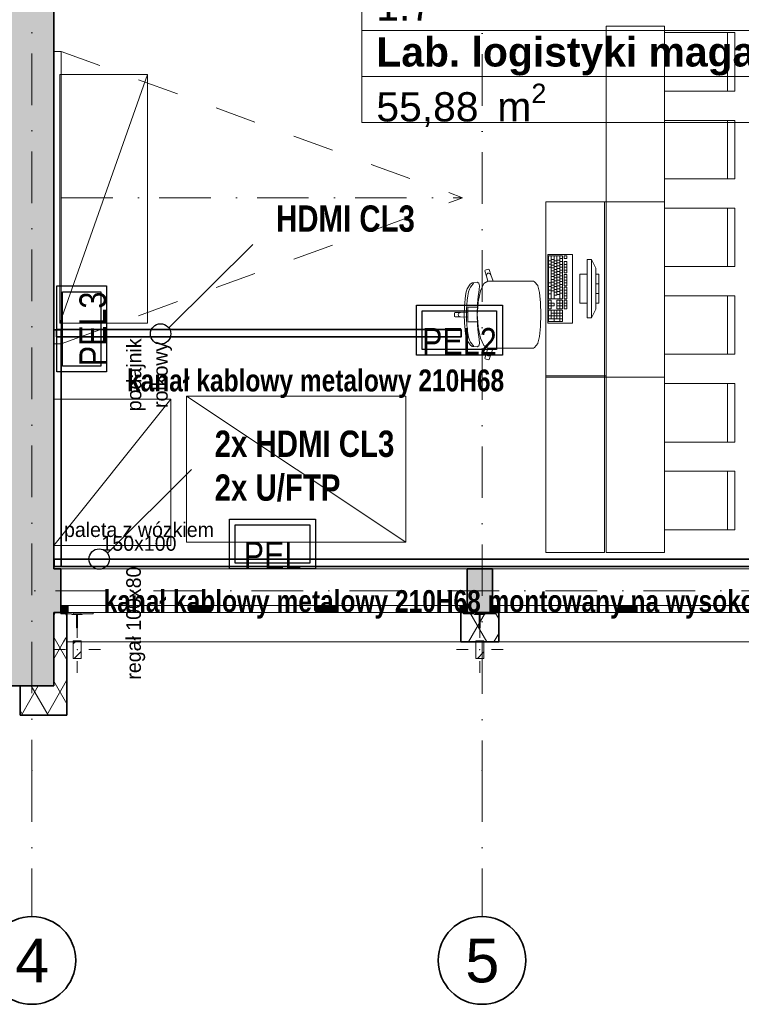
# Model space of a CAD drawing. Header units: millimetres. Extents: x 82175 to 237000, y 24756 to 471700.
# Tile 117 of 256: x 110207 to 115144, y 303600 to 310335. Entities that reach past the tile are written whole.
import ezdxf
from ezdxf.lldxf.tags import DXFTag

# ---------------------------------------------------------------- set-up
doc = ezdxf.new("R2010")
doc.units = ezdxf.units.MM
doc.linetypes.add('Kropki i Kreski', pattern=[6.702778, 3.527778, -1.763889, 0, -1.411111])
doc.linetypes.add('Przerywana', pattern=[5.644444, 2.822222, -2.822222])
for name, color, linetype, lineweight in [('!! kanał podpoaraperowy z gniazdami', 6, 'Continuous', 35), ('#_EL - opis', 7, 'Continuous', 20), ('\xa0♦EL - Gniazda', 1, 'Continuous', 35), ('\xa0♦IT - HDMI', 1, 'Continuous', 35), ('\xa0♦IT - opis', 3, 'SOLID', 30)]:
    doc.layers.add(name, color=color, linetype=linetype, lineweight=lineweight)
for name, color, linetype in [('#EL - Teletechnika', 3, 'Continuous'), ('- A - ocieplenie', 8, 'Continuous'), ('- strefy pomieszczeń', 8, 'Continuous'), ('2D - Ogólne', 8, 'Continuous'), ('Konstrukcja - Przegroda Strukt.', 8, 'Continuous'), ('Konstrukcja - Siatka mod', 8, 'Continuous'), ('Konstrukcja - Stropy', 8, 'Continuous'), ('Konstrukcja - Słupy', 8, 'Continuous'), ('Konstrukcja - Ściany nośne wew..P', 8, 'Continuous'), ('Konstrukcja - Ściany zewnętrzne', 8, 'Continuous'), ('Okna Archicada', 8, 'Continuous'), ('Opisy - Tekst', 8, 'Continuous'), ('Wnętrze - Umeblowanie', 8, 'Continuous')]:
    doc.layers.add(name, color=color, linetype=linetype)
doc.styles.add('OP_100', font='ARIALN.TTF', dxfattribs={"width": 0.8, "height": 20})
doc.styles.get("Standard").update_dxf_attribs({"font": 'arial.ttf'})
doc.styles.add('STYL_AUTOMATYCZNY_1', font='arial.ttf')
doc.styles.add('STYL_AUTOMATYCZNY_2', font='arial.ttf')
doc.styles.add('STYL_AUTOMATYCZNY_6', font='txt')
tags = doc.linetypes.add('SOLID', pattern=[10, 10, 0]).pattern_tags.tags
tags[6:7] = [DXFTag(74, 4), DXFTag(75, 0), DXFTag(340, '0'), DXFTag(46, 0.0), DXFTag(50, 0.0), DXFTag(44, 0.0), DXFTag(45, 0.0)]
tags[4:5] = [DXFTag(74, 4), DXFTag(75, 0), DXFTag(340, '0'), DXFTag(46, 0.0), DXFTag(50, 0.0), DXFTag(44, 0.0), DXFTag(45, 0.0)]
pattern_1 = [(60, (-135208.59, 595386.62), (-129.90381, 75), []), (120, (-135208.59, 595386.62), (129.90381, 75), [])]
pattern_2 = [(45, (-135208.59, 595386.62), (-159.09903, 159.09903), []), (45, (-135261.62, 595439.65), (-159.09903, 159.09903), [])]

# ---------------------------------------------------------------- blocks, each defined once
blk = doc.blocks.new('PEl 2')
at = {"layer": '#EL - Teletechnika', "color": 1, "lineweight": 30}
blk.add_lwpolyline([(53978.4, 11970.9), (53390.4, 11970.9), (53390.4, 12311.9), (53978.4, 12311.9)], close=True, dxfattribs=at)
at = {"layer": '#EL - Teletechnika', "color": 7, "lineweight": 30}
blk.add_lwpolyline([(53939, 12010.2), (53429.7, 12010.2), (53429.7, 12272.5), (53939, 12272.5)], close=True, dxfattribs=at)
at = {"layer": '#EL - Teletechnika', "color": 1, "insert": (53684.4, 12064.5), "char_height": 20.791, "attachment_point": 5, "line_spacing_factor": 0.4}
blk.add_mtext('\\fArial Narrow|b0|i0;{\\H8.7679950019x;\\A1;PEL}\\A1;\\fTahoma|b1|i0|c238;\\P', dxfattribs=at)
blk = doc.blocks.new('dws')
at = {"layer": '#EL - Teletechnika', "color": 1, "lineweight": 30}
blk.add_lwpolyline([(294, 0), (-294, 0), (-294, 341), (294, 341)], close=True, dxfattribs=at)
at = {"layer": '#EL - Teletechnika', "color": 7, "lineweight": 30}
blk.add_lwpolyline([(254.6, 39.3), (-254.6, 39.3), (-254.6, 301.7), (254.6, 301.7)], close=True, dxfattribs=at)
at = {"layer": '#EL - Teletechnika', "color": 1, "insert": (0, 93.7), "char_height": 20.791, "attachment_point": 5, "line_spacing_factor": 0.4}
blk.add_mtext('\\fArial Narrow|b0|i0;{\\H8.7679950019x;\\A1;PEL2}\\A1;\\fTahoma|b1|i0|c238;\\P', dxfattribs=at)
blk = doc.blocks.new('pel3')
at = {"layer": '#EL - Teletechnika', "color": 1, "lineweight": 30}
blk.add_lwpolyline([(294, 0), (-294, 0), (-294, 341), (294, 341)], close=True, dxfattribs=at)
at = {"layer": '#EL - Teletechnika', "color": 7, "lineweight": 30}
blk.add_lwpolyline([(254.6, 39.3), (-254.6, 39.3), (-254.6, 301.7), (254.6, 301.7)], close=True, dxfattribs=at)
at = {"layer": '#EL - Teletechnika', "color": 1, "insert": (0, 93.7), "char_height": 20.791, "attachment_point": 5, "line_spacing_factor": 0.4}
blk.add_mtext('\\fArial Narrow|b0|i0;{\\H8.7679950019x;\\A1;PEL3}\\A1;\\fTahoma|b1|i0|c238;\\P', dxfattribs=at)

msp = doc.modelspace()

# ---------------------------------------------------------------- hatches: boundary and pattern name
at = {"layer": '- A - ocieplenie', "linetype": 'Continuous', "lineweight": 13}
h = msp.add_hatch(dxfattribs=at)
h.set_pattern_fill('Izolacja_miękka_0003', color=8, style=0, pattern_type=2)
h.set_pattern_definition(pattern_1)
h.paths.add_polyline_path([(110530, 306078.9), (110440, 306278.9), (110440, 306078.9)])
h = msp.add_hatch(dxfattribs=at)
h.set_pattern_fill('Izolacja_miękka_0003', color=8, style=0, pattern_type=2)
h.set_pattern_definition(pattern_1)
h.paths.add_polyline_path([(110530, 306278.9), (110440, 306278.9), (110530, 306078.9)])
h = msp.add_hatch(dxfattribs=at)
h.set_pattern_fill('Izolacja_miękka_0003', color=8, style=0, pattern_type=2)
h.set_pattern_definition(pattern_1)
h.paths.add_polyline_path([(113485, 306278.9), (113225, 306278.9), (113225, 306078.9), (113485, 306078.9)])
h = msp.add_hatch(dxfattribs=at)
h.set_pattern_fill('Izolacja_miękka_0003', color=8, style=0, pattern_type=2)
h.set_pattern_definition(pattern_1)
h.paths.add_polyline_path([(110530, 305778.8), (110530, 306078.9), (110440, 306078.9), (110440, 305778.8)])
h = msp.add_hatch(dxfattribs=at)
h.set_pattern_fill('Izolacja_miękka_0003', color=8, style=0, pattern_type=2)
h.set_pattern_definition(pattern_1)
h.paths.add_polyline_path([(110440, 305778.8), (110209.9, 305778.8), (110209.9, 305578.8), (110440, 305578.8)])
h = msp.add_hatch(dxfattribs=at)
h.set_pattern_fill('Izolacja_miękka_0003', color=8, style=0, pattern_type=2)
h.set_pattern_definition(pattern_1)
h.paths.add_polyline_path([(110530, 305778.8), (110440, 305778.8), (110530, 305578.8)])
h = msp.add_hatch(dxfattribs=at)
h.set_pattern_fill('Izolacja_miękka_0003', color=8, style=0, pattern_type=2)
h.set_pattern_definition(pattern_1)
h.paths.add_polyline_path([(110440, 305778.8), (110440, 305578.8), (110530, 305578.8)])
at = {"layer": 'Konstrukcja - Słupy', "linetype": 'Continuous', "lineweight": 0}
h = msp.add_hatch(dxfattribs=at)
h.set_pattern_fill('Stal__1__0003', color=8, style=0, pattern_type=2)
h.set_pattern_definition(pattern_2)
h.paths.add_polyline_path([(110572.7, 305966.4), (110627.7, 305966.4), (110627.7, 306086.4), (110572.7, 306086.4)])
h = msp.add_hatch(dxfattribs=at)
h.set_pattern_fill('Stal__1__0003', color=8, style=0, pattern_type=2)
h.set_pattern_definition(pattern_2)
h.paths.add_polyline_path([(113327.3, 305966.4), (113382.3, 305966.4), (113382.3, 306086.4), (113327.3, 306086.4)])
at = {"layer": 'Konstrukcja - Ściany nośne wew..P', "linetype": 'Continuous', "lineweight": 13}
msp.add_hatch(color=8, dxfattribs=at).paths.add_polyline_path([(110440, 311328.9), (110140, 311328.9), (110140, 305778.8), (110440, 305778.8)])
at = {"layer": 'Konstrukcja - Ściany zewnętrzne', "linetype": 'Continuous', "lineweight": 13}
for points in [[(110487.5, 306578.9), (110440, 306578.9), (110440, 306278.9), (110487.5, 306278.9)], [(113442.5, 306578.9), (113267.5, 306578.9), (113267.5, 306278.9), (113442.5, 306278.9)]]:
    msp.add_hatch(color=8, dxfattribs=at).paths.add_polyline_path(points)
at = {"layer": 'Okna Archicada', "linetype": 'Continuous', "lineweight": 13}
for points in [[(110487.5, 306328.9), (110487.5, 306278.9), (110537.5, 306278.9), (110537.5, 306328.9)], [(111432.5, 306278.9), (111432.5, 306328.9), (111382.5, 306328.9), (111382.5, 306278.9)], [(111432.5, 306328.9), (111432.5, 306278.9), (111507.5, 306278.9), (111507.5, 306328.9)], [(112322.5, 306278.9), (112322.5, 306328.9), (112247.5, 306328.9), (112247.5, 306278.9)], [(112322.5, 306328.9), (112322.5, 306278.9), (112372.5, 306278.9), (112372.5, 306328.9)], [(113267.5, 306278.9), (113267.5, 306328.9), (113217.5, 306328.9), (113217.5, 306278.9)], [(113442.5, 306278.9), (113492.5, 306278.9), (113492.5, 306328.9), (113442.5, 306328.9)], [(114357.5, 306328.9), (114307.5, 306328.9), (114307.5, 306278.9), (114357.5, 306278.9)], [(114357.5, 306278.9), (114432.5, 306278.9), (114432.5, 306328.9), (114357.5, 306328.9)]]:
    msp.add_hatch(color=8, dxfattribs=at).paths.add_polyline_path(points)

# ---------------------------------------------------------------- linework, layer by layer
at = {"layer": '!! kanał podpoaraperowy z gniazdami'}
for points in [[(110440, 308213.5), (110440, 306595.5), (110490, 306595.5), (110490, 308213.5)], [(113228.4, 308215.5), (110458, 308215.5), (110458, 308165.5), (113228.4, 308165.5)], [(118892.9, 306645.5), (110442.5, 306645.5), (110442.5, 306595.5), (118892.9, 306595.5)]]:
    msp.add_lwpolyline(points, close=True, dxfattribs=at)
at = {"layer": '- A - ocieplenie', "color": 8, "linetype": 'Continuous', "lineweight": 35, "ltscale": 100}
for p, q in [((110530, 306128.9), (110530, 306278.9)), ((113225, 306128.9), (113225, 306278.9)), ((113485, 306128.9), (113485, 306278.9)), ((110530, 306078.9), (110530, 306128.9)), ((113225, 306078.9), (113225, 306128.9)), ((113485, 306078.9), (113485, 306128.9))]:
    msp.add_line(p, q, dxfattribs=at)
at = {"layer": '- A - ocieplenie', "color": 8, "linetype": 'Continuous', "lineweight": 35, "ltscale": 100, "flags": 128}
for points in [[(110440, 306278.9), (110440, 306078.9)], [(110530, 306278.9), (110440, 306278.9)], [(113485, 306278.9), (113225, 306278.9)], [(110440, 306078.9), (110440, 305778.8)], [(110530, 305778.8), (110530, 306078.9)], [(113225, 306078.9), (113485, 306078.9)], [(110440, 305778.8), (110209.9, 305778.8)], [(110209.9, 305778.8), (110209.9, 305578.8)], [(110530, 305578.8), (110530, 305778.8)], [(110209.9, 305578.8), (110530, 305578.8)]]:
    msp.add_lwpolyline(points, dxfattribs=at)
at = {"layer": '- strefy pomieszczeń', "color": 8, "linetype": 'Continuous', "lineweight": 13, "ltscale": 100}
for p, q in [((112546.9, 310260), (112546.9, 310574.3)), ((116359.2, 310260), (112546.9, 310260)), ((112546.9, 310260), (116359.2, 310260)), ((112546.9, 309945.8), (112546.9, 310260)), ((116359.2, 309945.8), (112546.9, 309945.8)), ((112546.9, 309945.8), (116359.2, 309945.8)), ((112546.9, 309631.5), (112546.9, 309945.8)), ((116359.2, 309631.5), (112546.9, 309631.5))]:
    msp.add_line(p, q, dxfattribs=at)
at = {"layer": '2D - Ogólne', "color": 8, "linetype": 'Continuous', "lineweight": 13, "ltscale": 100}
for p, q in [((114219.5, 309089.8), (114619.5, 309089.8)), ((113807, 307889.8), (114619.5, 307889.8))]:
    msp.add_line(p, q, dxfattribs=at)
at = {"layer": 'Konstrukcja - Przegroda Strukt.', "color": 8, "linetype": 'Continuous', "lineweight": 13, "ltscale": 100, "flags": 128}
for points in [[(110577.7, 306265.7), (110580.7, 306265.7), (110595.5, 306265.7), (110595.5, 306175.2), (110603.2, 306175.2), (110603.2, 306265.7), (110617.7, 306265.7), (110620.7, 306265.7), (110631.9, 306265.7), (110639.3, 306270.9), (110648.2, 306270.9), (110649.2, 306269.9), (110650.2, 306270.9), (110651.2, 306269.9), (110652.2, 306270.9), (110653.2, 306269.9), (110654.2, 306270.9), (110655.2, 306269.9), (110656.2, 306270.9), (110657.2, 306269.9), (110658.2, 306270.9), (110659.2, 306269.9), (110660.2, 306270.9), (110661.2, 306269.9), (110662.2, 306270.9), (110663.2, 306269.9), (110664.2, 306270.9), (110665.2, 306269.9), (110666.2, 306270.9), (110667.2, 306269.9), (110668.2, 306270.9), (110669.2, 306269.9), (110670.2, 306270.9), (110671.2, 306269.9), (110672.2, 306270.9), (110673.2, 306269.9), (110674.2, 306270.9), (110675.2, 306269.9), (110676.2, 306270.9), (110677.2, 306269.9), (110678.2, 306270.9), (110679.2, 306269.9), (110680.2, 306270.9), (110681.2, 306269.9), (110682.2, 306270.9), (110683.2, 306269.9), (110684.2, 306270.9), (110685.2, 306269.9), (110686.2, 306270.9), (110687.2, 306269.9), (110688.2, 306270.9), (110689.2, 306269.9), (110690.2, 306270.9), (110691.2, 306269.9), (110692.2, 306270.9), (110693.2, 306269.9), (110694.2, 306270.9), (110695.2, 306269.9), (110696.2, 306270.9), (110697.2, 306269.9), (110698.2, 306270.9), (110699.2, 306269.9), (110700.2, 306270.9), (110701.2, 306269.9), (110702.2, 306270.9), (110703.2, 306269.9), (110704.2, 306270.9), (110705.2, 306269.9), (110706.2, 306270.9), (110707.2, 306269.9), (110708.2, 306270.9), (110709.2, 306270.9), (110709.2, 306278.9), (110626.9, 306278.9), (110626.9, 306270.7), (110571.5, 306270.7), (110571.5, 306278.9), (110489.2, 306278.9), (110489.2, 306270.9), (110490.2, 306270.9), (110491.2, 306269.9), (110492.2, 306270.9), (110493.2, 306269.9), (110494.2, 306270.9), (110495.2, 306269.9), (110496.2, 306270.9), (110497.2, 306269.9), (110498.2, 306270.9), (110499.2, 306269.9), (110500.2, 306270.9), (110501.2, 306269.9), (110502.2, 306270.9), (110503.2, 306269.9), (110504.2, 306270.9), (110505.2, 306269.9), (110506.2, 306270.9), (110507.2, 306269.9), (110508.2, 306270.9), (110509.2, 306269.9), (110510.2, 306270.9), (110511.2, 306269.9), (110512.2, 306270.9), (110513.2, 306269.9), (110514.2, 306270.9), (110515.2, 306269.9), (110516.2, 306270.9), (110517.2, 306269.9), (110518.2, 306270.9), (110519.2, 306269.9), (110520.2, 306270.9), (110521.2, 306269.9), (110522.2, 306270.9), (110523.2, 306269.9), (110524.2, 306270.9), (110525.2, 306269.9), (110526.2, 306270.9), (110527.2, 306269.9), (110528.2, 306270.9), (110529.2, 306269.9), (110530.2, 306270.9), (110531.2, 306269.9), (110532.2, 306270.9), (110533.2, 306269.9), (110534.2, 306270.9), (110535.2, 306269.9), (110536.2, 306270.9), (110537.2, 306269.9), (110538.2, 306270.9), (110539.2, 306269.9), (110540.2, 306270.9), (110541.2, 306269.9), (110542.2, 306270.9), (110543.2, 306269.9), (110544.2, 306270.9), (110545.2, 306269.9), (110546.2, 306270.9), (110547.2, 306269.9), (110548.2, 306270.9), (110549.2, 306269.9), (110550.2, 306270.9), (110559.1, 306270.9), (110566.5, 306265.7)], [(113332.3, 306265.7), (113335.3, 306265.7), (113350.1, 306265.7), (113350.1, 306175.2), (113357.7, 306175.2), (113357.7, 306265.7), (113372.3, 306265.7), (113375.3, 306265.7), (113386.5, 306265.7), (113393.9, 306270.9), (113402.8, 306270.9), (113403.8, 306269.9), (113404.8, 306270.9), (113405.8, 306269.9), (113406.8, 306270.9), (113407.8, 306269.9), (113408.8, 306270.9), (113409.8, 306269.9), (113410.8, 306270.9), (113411.8, 306269.9), (113412.8, 306270.9), (113413.8, 306269.9), (113414.8, 306270.9), (113415.8, 306269.9), (113416.8, 306270.9), (113417.8, 306269.9), (113418.8, 306270.9), (113419.8, 306269.9), (113420.8, 306270.9), (113421.8, 306269.9), (113422.8, 306270.9), (113423.8, 306269.9), (113424.8, 306270.9), (113425.8, 306269.9), (113426.8, 306270.9), (113427.8, 306269.9), (113428.8, 306270.9), (113429.8, 306269.9), (113430.8, 306270.9), (113431.8, 306269.9), (113432.8, 306270.9), (113433.8, 306269.9), (113434.8, 306270.9), (113435.8, 306269.9), (113436.8, 306270.9), (113437.8, 306269.9), (113438.8, 306270.9), (113439.8, 306269.9), (113440.8, 306270.9), (113441.8, 306269.9), (113442.8, 306270.9), (113443.8, 306269.9), (113444.8, 306270.9), (113445.8, 306269.9), (113446.8, 306270.9), (113447.8, 306269.9), (113448.8, 306270.9), (113449.8, 306269.9), (113450.8, 306270.9), (113451.8, 306269.9), (113452.8, 306270.9), (113453.8, 306269.9), (113454.8, 306270.9), (113455.8, 306269.9), (113456.8, 306270.9), (113457.8, 306269.9), (113458.8, 306270.9), (113459.8, 306269.9), (113460.8, 306270.9), (113461.8, 306269.9), (113462.8, 306270.9), (113463.8, 306270.9), (113463.8, 306278.9), (113381.5, 306278.9), (113381.5, 306270.7), (113326.1, 306270.7), (113326.1, 306278.9), (113243.8, 306278.9), (113243.8, 306270.9), (113244.8, 306270.9), (113245.8, 306269.9), (113246.8, 306270.9), (113247.8, 306269.9), (113248.8, 306270.9), (113249.8, 306269.9), (113250.8, 306270.9), (113251.8, 306269.9), (113252.8, 306270.9), (113253.8, 306269.9), (113254.8, 306270.9), (113255.8, 306269.9), (113256.8, 306270.9), (113257.8, 306269.9), (113258.8, 306270.9), (113259.8, 306269.9), (113260.8, 306270.9), (113261.8, 306269.9), (113262.8, 306270.9), (113263.8, 306269.9), (113264.8, 306270.9), (113265.8, 306269.9), (113266.8, 306270.9), (113267.8, 306269.9), (113268.8, 306270.9), (113269.8, 306269.9), (113270.8, 306270.9), (113271.8, 306269.9), (113272.8, 306270.9), (113273.8, 306269.9), (113274.8, 306270.9), (113275.8, 306269.9), (113276.8, 306270.9), (113277.8, 306269.9), (113278.8, 306270.9), (113279.8, 306269.9), (113280.8, 306270.9), (113281.8, 306269.9), (113282.8, 306270.9), (113283.8, 306269.9), (113284.8, 306270.9), (113285.8, 306269.9), (113286.8, 306270.9), (113287.8, 306269.9), (113288.8, 306270.9), (113289.8, 306269.9), (113290.8, 306270.9), (113291.8, 306269.9), (113292.8, 306270.9), (113293.8, 306269.9), (113294.8, 306270.9), (113295.8, 306269.9), (113296.8, 306270.9), (113297.8, 306269.9), (113298.8, 306270.9), (113299.8, 306269.9), (113300.8, 306270.9), (113301.8, 306269.9), (113302.8, 306270.9), (113303.8, 306269.9), (113304.8, 306270.9), (113313.6, 306270.9), (113321.1, 306265.7)]]:
    msp.add_lwpolyline(points, close=True, dxfattribs=at)
at = {"layer": 'Konstrukcja - Siatka mod', "color": 8, "linetype": 'Kropki i Kreski', "lineweight": 13, "ltscale": 100}
for p, q in [((110290, 322169.5), (110290, 305200)), ((113370, 322164.8), (113370, 305200)), ((93022.5, 306428.9), (122467, 306428.9)), ((110290, 305200), (110290, 304200)), ((113370, 305200), (113370, 304200))]:
    msp.add_line(p, q, dxfattribs=at)
at = {"layer": 'Konstrukcja - Siatka mod', "color": 8, "linetype": 'Continuous', "lineweight": 35, "ltscale": 100}
for centre in [(110290, 303900), (113370, 303900)]:
    msp.add_circle(centre, 300, dxfattribs=at)
at = {"layer": 'Konstrukcja - Siatka mod', "color": 8, "linetype": 'Kropki i Kreski', "lineweight": 13, "ltscale": 100}
for p in [(110290, 305200), (110290, 305200), (113370, 305200), (113370, 305200)]:
    msp.add_point(p, dxfattribs=at)
at = {"layer": 'Konstrukcja - Stropy', "color": 8, "linetype": 'Continuous', "lineweight": 13, "ltscale": 100, "flags": 128}
msp.add_lwpolyline([(122510, 319058.9), (95470, 319058.9), (95470, 306578.9), (107140, 306578.9), (107140, 311628.9), (110440, 311628.9), (110440, 306578.9), (122510, 306578.9)], close=True, dxfattribs=at)
at = {"layer": 'Konstrukcja - Słupy', "color": 8, "linetype": 'Continuous', "lineweight": 13, "ltscale": 100}
for p, q in [((110600.2, 306106.4), (110600.2, 306186.4)), ((113354.8, 306106.4), (113354.8, 306186.4)), ((110520.2, 306026.4), (110440.2, 306026.4)), ((110680.2, 306026.4), (110760.2, 306026.4)), ((113274.8, 306026.4), (113194.8, 306026.4)), ((113434.8, 306026.4), (113514.8, 306026.4)), ((110600.2, 305946.4), (110600.2, 305866.4)), ((113354.8, 305946.4), (113354.8, 305866.4))]:
    msp.add_line(p, q, dxfattribs=at)
at = {"layer": 'Konstrukcja - Słupy', "color": 8, "linetype": 'Continuous', "lineweight": 13, "ltscale": 100, "flags": 128}
for points in [[(110572.7, 305966.4), (110627.7, 305966.4), (110627.7, 306086.4), (110572.7, 306086.4)], [(113327.3, 305966.4), (113382.3, 305966.4), (113382.3, 306086.4), (113327.3, 306086.4)]]:
    msp.add_lwpolyline(points, close=True, dxfattribs=at)
at = {"layer": 'Konstrukcja - Słupy', "color": 8, "linetype": 'Continuous', "lineweight": 13, "ltscale": 100}
for p in [(110600.2, 306026.4), (113354.8, 306026.4)]:
    msp.add_point(p, dxfattribs=at)
at = {"layer": 'Konstrukcja - Ściany nośne wew..P', "color": 8, "linetype": 'Continuous', "lineweight": 35, "ltscale": 100, "flags": 128}
for points in [[(110440, 306578.9), (110440, 311328.9)], [(110440, 305778.8), (110440, 306278.9)], [(110140, 305778.8), (110440, 305778.8)]]:
    msp.add_lwpolyline(points, dxfattribs=at)
at = {"layer": 'Konstrukcja - Ściany zewnętrzne', "color": 8, "linetype": 'Continuous', "lineweight": 35, "ltscale": 100}
for p, q in [((110487.5, 306328.9), (110487.5, 306578.9)), ((113267.5, 306328.9), (113267.5, 306578.9)), ((113442.5, 306328.9), (113442.5, 306578.9)), ((110487.5, 306278.9), (110487.5, 306328.9)), ((113267.5, 306278.9), (113267.5, 306328.9)), ((113442.5, 306278.9), (113442.5, 306328.9))]:
    msp.add_line(p, q, dxfattribs=at)
at = {"layer": 'Konstrukcja - Ściany zewnętrzne', "color": 8, "linetype": 'Continuous', "lineweight": 35, "ltscale": 100, "flags": 128}
for points in [[(110487.5, 306578.9), (110440, 306578.9)], [(113442.5, 306578.9), (113267.5, 306578.9)], [(110440, 306278.9), (110487.5, 306278.9)], [(113267.5, 306278.9), (113442.5, 306278.9)]]:
    msp.add_lwpolyline(points, dxfattribs=at)
at = {"layer": 'Okna Archicada', "color": 8, "linetype": 'Continuous', "lineweight": 13, "ltscale": 100}
for p, q in [((110487.5, 306578.9), (113267.5, 306578.9)), ((116222.5, 306578.9), (113442.5, 306578.9)), ((110487.5, 306328.9), (110537.5, 306328.9)), ((110537.5, 306328.9), (110537.5, 306278.9)), ((110537.5, 306328.9), (111382.5, 306328.9)), ((111382.5, 306278.9), (111382.5, 306328.9)), ((111382.5, 306328.9), (111432.5, 306328.9)), ((111432.5, 306328.9), (111507.5, 306328.9)), ((111507.5, 306328.9), (111507.5, 306278.9)), ((111507.5, 306328.9), (112247.5, 306328.9)), ((112247.5, 306278.9), (112247.5, 306328.9)), ((112247.5, 306328.9), (112322.5, 306328.9)), ((112322.5, 306328.9), (112372.5, 306328.9)), ((112372.5, 306328.9), (112372.5, 306278.9)), ((112372.5, 306328.9), (113217.5, 306328.9)), ((113217.5, 306278.9), (113217.5, 306328.9)), ((113217.5, 306328.9), (113267.5, 306328.9)), ((113492.5, 306328.9), (113442.5, 306328.9)), ((113492.5, 306278.9), (113492.5, 306328.9)), ((114307.5, 306328.9), (113492.5, 306328.9)), ((114357.5, 306328.9), (114307.5, 306328.9)), ((114307.5, 306328.9), (114307.5, 306278.9)), ((114432.5, 306328.9), (114357.5, 306328.9)), ((114432.5, 306278.9), (114432.5, 306328.9)), ((115232.5, 306328.9), (114432.5, 306328.9)), ((110487.5, 306278.9), (113267.5, 306278.9)), ((110537.5, 306278.9), (110487.5, 306278.9)), ((110530, 306278.9), (113225, 306278.9)), ((111382.5, 306278.9), (110537.5, 306278.9)), ((111432.5, 306278.9), (111382.5, 306278.9)), ((111507.5, 306278.9), (111432.5, 306278.9)), ((112247.5, 306278.9), (111507.5, 306278.9)), ((112322.5, 306278.9), (112247.5, 306278.9)), ((112372.5, 306278.9), (112322.5, 306278.9)), ((113217.5, 306278.9), (112372.5, 306278.9)), ((113267.5, 306278.9), (113217.5, 306278.9)), ((116222.5, 306278.9), (113442.5, 306278.9)), ((113442.5, 306278.9), (113492.5, 306278.9)), ((113485, 306278.9), (116180, 306278.9)), ((113492.5, 306278.9), (114307.5, 306278.9)), ((114307.5, 306278.9), (114357.5, 306278.9)), ((114357.5, 306278.9), (114432.5, 306278.9)), ((114432.5, 306278.9), (115232.5, 306278.9)), ((110530, 306078.9), (113225, 306078.9)), ((113485, 306078.9), (116180, 306078.9))]:
    msp.add_line(p, q, dxfattribs=at)
at = {"layer": 'Okna Archicada', "color": 8, "linetype": 'Continuous', "lineweight": 35, "ltscale": 100}
for p, q in [((110487.5, 306328.9), (110487.5, 306578.9)), ((113267.5, 306328.9), (113267.5, 306578.9)), ((113442.5, 306328.9), (113442.5, 306578.9)), ((110487.5, 306278.9), (110487.5, 306328.9)), ((110487.5, 306278.9), (110487.5, 306328.9)), ((113267.5, 306278.9), (113267.5, 306328.9)), ((113267.5, 306278.9), (113267.5, 306328.9)), ((113442.5, 306278.9), (113442.5, 306328.9)), ((113442.5, 306278.9), (113442.5, 306328.9)), ((110530, 306128.9), (110530, 306278.9)), ((113225, 306128.9), (113225, 306278.9)), ((113485, 306128.9), (113485, 306278.9)), ((110530, 306078.9), (110530, 306128.9)), ((113225, 306078.9), (113225, 306128.9)), ((113485, 306078.9), (113485, 306128.9))]:
    msp.add_line(p, q, dxfattribs=at)
at = {"layer": 'Wnętrze - Umeblowanie', "color": 8, "linetype": 'Continuous', "lineweight": 13, "ltscale": 100}
for p, q in [((115049.5, 310246), (115049.5, 309846)), ((110480.5, 308258.9), (111080.5, 309958.9)), ((115049.5, 309646), (115049.5, 309246)), ((115049.5, 309046), (115049.5, 308646)), ((113824.4, 308719.9), (113824.4, 308426.2)), ((113921.4, 308719.9), (113824.4, 308719.9)), ((113843.8, 308719.9), (113843.8, 308426.2)), ((113863.2, 308719.9), (113863.2, 308426.2)), ((113882.6, 308719.9), (113882.6, 308450.6)), ((113902, 308719.9), (113902, 308426.2)), ((113921.4, 308426.2), (113921.4, 308719.9)), ((113931, 308719.9), (113931, 308700.3)), ((113950.4, 308719.9), (113931, 308719.9)), ((113950.4, 308700.3), (113950.4, 308719.9)), ((113824.4, 308685.6), (113843.8, 308685.6)), ((113824.4, 308663.6), (113843.8, 308663.6)), ((113843.8, 308695.4), (113863.2, 308695.4)), ((113843.8, 308675.9), (113863.2, 308675.9)), ((113843.8, 308656.3), (113863.2, 308656.3)), ((113863.2, 308685.6), (113882.6, 308685.6)), ((113863.2, 308666.1), (113882.6, 308666.1)), ((113882.6, 308690.5), (113902, 308690.5)), ((113882.6, 308671), (113902, 308671)), ((113902, 308700.3), (113921.4, 308700.3)), ((113902, 308680.8), (113921.4, 308680.8)), ((113902, 308661.2), (113921.4, 308661.2)), ((113931, 308700.3), (113950.4, 308700.3)), ((113931, 308680.8), (113931, 308602.4)), ((113950.4, 308680.8), (113931, 308680.8)), ((113931, 308661.2), (113950.4, 308661.2)), ((113950.4, 308602.4), (113950.4, 308680.8)), ((114089.5, 308694.7), (114089.5, 308294.7)), ((114119.5, 308694.7), (114089.5, 308694.7)), ((114119.5, 308294.7), (114119.5, 308694.7)), ((114119.5, 308694.7), (114149.5, 308634.7)), ((113391.6, 308620.4), (113389.6, 308616.6)), ((113389.6, 308616.6), (113401, 308581.1)), ((113414.3, 308627.8), (113391.6, 308620.4)), ((113401.9, 308592.7), (113400.4, 308587)), ((113400.4, 308587), (113401, 308581.1)), ((113405.5, 308597.3), (113401.9, 308592.7)), ((113410.6, 308600.2), (113405.5, 308597.3)), ((113416.4, 308600.9), (113410.6, 308600.2)), ((113418.1, 308625.9), (113414.3, 308627.8)), ((113422.1, 308599.3), (113416.4, 308600.9)), ((113429.5, 308590.5), (113418.1, 308625.9)), ((113426.6, 308595.6), (113422.1, 308599.3)), ((113429.5, 308590.5), (113426.6, 308595.6)), ((113445.2, 308547.1), (113429.5, 308590.5)), ((113824.4, 308641.6), (113843.8, 308641.6)), ((113843.8, 308636.7), (113863.2, 308636.7)), ((113843.8, 308617.1), (113863.2, 308617.1)), ((113843.8, 308597.5), (113863.2, 308597.5)), ((113863.2, 308646.5), (113882.6, 308646.5)), ((113863.2, 308626.9), (113882.6, 308626.9)), ((113863.2, 308607.3), (113882.6, 308607.3)), ((113863.2, 308587.7), (113882.6, 308587.7)), ((113882.6, 308651.4), (113902, 308651.4)), ((113882.6, 308631.8), (113902, 308631.8)), ((113882.6, 308612.2), (113902, 308612.2)), ((113882.6, 308592.6), (113902, 308592.6)), ((113902, 308641.6), (113921.4, 308641.6)), ((113902, 308622), (113921.4, 308622)), ((113902, 308602.4), (113921.4, 308602.4)), ((113931, 308641.6), (113950.4, 308641.6)), ((113931, 308622), (113950.4, 308622)), ((113931, 308602.4), (113950.4, 308602.4)), ((113931, 308592.6), (113931, 308514.3)), ((113950.4, 308592.6), (113931, 308592.6)), ((113950.4, 308514.3), (113950.4, 308592.6)), ((114039.5, 308594.7), (114039.5, 308394.7)), ((114089.5, 308594.7), (114039.5, 308594.7)), ((114089.5, 308394.7), (114089.5, 308594.7)), ((114149.5, 308634.7), (114149.5, 308354.7)), ((114149.5, 308594.7), (114149.5, 308394.7)), ((114169.5, 308594.7), (114149.5, 308594.7)), ((114169.5, 308394.7), (114169.5, 308594.7)), ((113288.5, 308525.4), (113268.4, 308494.4)), ((113301.7, 308535.9), (113288.5, 308525.4)), ((113290.9, 308505.8), (113300.9, 308517.5)), ((113300.9, 308517.5), (113307.1, 308526.6)), ((113337.8, 308539.2), (113301.7, 308535.9)), ((113307.1, 308526.6), (113312.2, 308532.8)), ((113312.2, 308532.8), (113314.9, 308536.6)), ((113349.3, 308532.5), (113337.8, 308539.2)), ((113352.4, 308515.3), (113349.3, 308532.5)), ((113382.9, 308529.6), (113359.1, 308479.9)), ((113410.7, 308547), (113382.9, 308529.6)), ((113401, 308581.1), (113410.7, 308547)), ((113410.9, 308547.1), (113410.7, 308547)), ((113410.9, 308547.1), (113445.2, 308547.1)), ((113654.3, 308547.1), (113445.2, 308547.1)), ((113690.4, 308547.1), (113654.3, 308547.1)), ((113721.4, 308547.1), (113690.4, 308547.1)), ((113730, 308542.5), (113721.4, 308547.1)), ((113751.2, 308515.7), (113730, 308542.5)), ((113824.4, 308533.9), (113843.8, 308533.9)), ((113843.8, 308577.9), (113863.2, 308577.9)), ((113843.8, 308558.4), (113863.2, 308558.4)), ((113843.8, 308538.8), (113863.2, 308538.8)), ((113843.8, 308519.2), (113863.2, 308519.2)), ((113863.2, 308568.1), (113882.6, 308568.1)), ((113863.2, 308548.6), (113882.6, 308548.6)), ((113863.2, 308529), (113882.6, 308529)), ((113882.6, 308573), (113902, 308573)), ((113882.6, 308553.5), (113902, 308553.5)), ((113882.6, 308533.9), (113902, 308533.9)), ((113902, 308582.8), (113921.4, 308582.8)), ((113902, 308563.3), (113921.4, 308563.3)), ((113902, 308543.7), (113921.4, 308543.7)), ((113902, 308524.1), (113921.4, 308524.1)), ((113931, 308573), (113950.4, 308573)), ((113931, 308553.5), (113950.4, 308553.5)), ((113931, 308533.9), (113950.4, 308533.9)), ((114149.5, 308528), (114169.5, 308528)), ((113261.2, 308474.4), (113256.4, 308448.5)), ((113268.4, 308494.4), (113261.2, 308474.4)), ((113272, 308446.3), (113276.9, 308472.3)), ((113276.9, 308472.3), (113283.2, 308492.6)), ((113283.2, 308492.6), (113290.9, 308505.8)), ((113359.1, 308479.9), (113343.2, 308405.6)), ((113343.9, 308441), (113349.8, 308486.4)), ((113349.8, 308486.4), (113352.4, 308515.3)), ((113752, 308513.6), (113751.2, 308515.7)), ((113762.7, 308467.7), (113752, 308513.6)), ((113769.9, 308398.9), (113762.7, 308467.7)), ((113824.4, 308509.4), (113843.8, 308509.4)), ((113824.4, 308484.9), (113843.8, 308484.9)), ((113824.4, 308460.4), (113843.8, 308460.4)), ((113843.8, 308499.6), (113863.2, 308499.6)), ((113843.8, 308480), (113863.2, 308480)), ((113863.2, 308509.4), (113882.6, 308509.4)), ((113863.2, 308489.8), (113882.6, 308489.8)), ((113863.2, 308470.2), (113882.6, 308470.2)), ((113863.2, 308450.6), (113882.6, 308450.6)), ((113882.6, 308514.3), (113902, 308514.3)), ((113882.6, 308494.7), (113902, 308494.7)), ((113882.6, 308475.1), (113902, 308475.1)), ((113882.6, 308455.5), (113902, 308455.5)), ((113902, 308504.5), (113921.4, 308504.5)), ((113902, 308484.9), (113921.4, 308484.9)), ((113902, 308465.3), (113921.4, 308465.3)), ((113931, 308514.3), (113950.4, 308514.3)), ((113931, 308504.5), (113931, 308426.2)), ((113950.4, 308504.5), (113931, 308504.5)), ((113931, 308484.9), (113950.4, 308484.9)), ((113931, 308465.3), (113950.4, 308465.3)), ((113950.4, 308426.2), (113950.4, 308504.5)), ((114149.5, 308461.4), (114169.5, 308461.4)), ((113256.4, 308448.5), (113249.4, 308375.3)), ((113264.3, 308350.5), (113265.7, 308383.9)), ((113265.7, 308383.9), (113268.3, 308416.4)), ((113268.3, 308416.4), (113272, 308446.3)), ((113337, 308317.8), (113339.3, 308390.1)), ((113339.3, 308390.1), (113343.9, 308441)), ((113343.2, 308405.6), (113340.8, 308368.1)), ((113770, 308397.9), (113769.9, 308398.9)), ((113772.4, 308317.8), (113770, 308397.9)), ((113824.4, 308426.2), (113921.4, 308426.2)), ((113824.4, 308416.4), (113824.4, 308357.6)), ((113843.8, 308416.4), (113824.4, 308416.4)), ((113824.4, 308396.8), (113843.8, 308396.8)), ((113843.8, 308396.8), (113843.8, 308416.4)), ((113863.2, 308396.8), (113843.8, 308396.8)), ((113843.8, 308396.8), (113843.8, 308377.2)), ((113863.2, 308377.2), (113863.2, 308396.8)), ((113882.6, 308416.4), (113882.6, 308357.6)), ((113921.4, 308416.4), (113882.6, 308416.4)), ((113882.6, 308396.8), (113921.4, 308396.8)), ((113902, 308416.4), (113902, 308357.6)), ((113921.4, 308357.6), (113921.4, 308416.4)), ((113931, 308445.8), (113950.4, 308445.8)), ((113931, 308426.2), (113950.4, 308426.2)), ((113931, 308416.4), (113931, 308357.6)), ((113950.4, 308416.4), (113931, 308416.4)), ((113931, 308396.8), (113950.4, 308396.8)), ((113950.4, 308357.6), (113950.4, 308416.4)), ((114039.5, 308394.7), (114089.5, 308394.7)), ((114149.5, 308394.7), (114169.5, 308394.7)), ((115049.5, 308446), (115049.5, 308046)), ((113185.4, 308332.9), (113182.4, 308329.9)), ((113182.4, 308329.9), (113182.4, 308317.8)), ((113182.4, 308305.7), (113182.4, 308317.8)), ((113222.3, 308332.9), (113185.4, 308332.9)), ((113208.5, 308323.6), (113207.4, 308317.8)), ((113208.5, 308312), (113207.4, 308317.8)), ((113211.8, 308328.5), (113208.5, 308323.6)), ((113216.6, 308331.8), (113211.8, 308328.5)), ((113222.3, 308332.9), (113216.6, 308331.8)), ((113272.2, 308334.7), (113222.3, 308332.9)), ((113249.4, 308375.3), (113247.2, 308317.8)), ((113249.4, 308260.3), (113247.2, 308317.8)), ((113263.8, 308317.8), (113264.3, 308350.5)), ((113263.8, 308317.8), (113264.3, 308285.1)), ((113302.1, 308368.1), (113272.2, 308368.1)), ((113272.2, 308368.1), (113272.2, 308334.7)), ((113272.2, 308334.7), (113272.2, 308317.8)), ((113272.2, 308300.9), (113272.2, 308317.8)), ((113340.8, 308368.1), (113302.1, 308368.1)), ((113337, 308317.8), (113339.3, 308245.5)), ((113340.8, 308368.1), (113337.6, 308317.8)), ((113340.8, 308267.5), (113337.6, 308317.8)), ((113772.4, 308317.8), (113770, 308237.8)), ((113824.4, 308377.2), (113843.8, 308377.2)), ((113824.4, 308357.6), (113843.8, 308357.6)), ((113824.4, 308347.8), (113824.4, 308269.5)), ((113921.4, 308347.8), (113824.4, 308347.8)), ((113843.8, 308357.6), (113843.8, 308377.2)), ((113843.8, 308377.2), (113863.2, 308377.2)), ((113843.8, 308347.8), (113843.8, 308289.1)), ((113843.8, 308328.3), (113921.4, 308328.3)), ((113863.2, 308347.8), (113863.2, 308269.5)), ((113882.6, 308377.2), (113921.4, 308377.2)), ((113882.6, 308357.6), (113921.4, 308357.6)), ((113882.6, 308347.8), (113882.6, 308289.1)), ((113902, 308347.8), (113902, 308269.5)), ((113921.4, 308269.5), (113921.4, 308347.8)), ((113931, 308377.2), (113950.4, 308377.2)), ((113931, 308357.6), (113950.4, 308357.6)), ((114119.5, 308294.7), (114149.5, 308354.7)), ((113185.4, 308302.7), (113182.4, 308305.7)), ((113222.3, 308302.7), (113185.4, 308302.7)), ((113211.8, 308307.1), (113208.5, 308312)), ((113216.6, 308303.9), (113211.8, 308307.1)), ((113222.3, 308302.7), (113216.6, 308303.9)), ((113272.2, 308300.9), (113222.3, 308302.7)), ((113256.4, 308187.1), (113249.4, 308260.3)), ((113264.3, 308285.1), (113265.7, 308251.7)), ((113265.7, 308251.7), (113268.3, 308219.3)), ((113272.2, 308267.5), (113272.2, 308300.9)), ((113302.1, 308267.5), (113272.2, 308267.5)), ((113340.8, 308267.5), (113302.1, 308267.5)), ((113343.2, 308230.1), (113340.8, 308267.5)), ((113824.4, 308308.7), (113921.4, 308308.7)), ((113824.4, 308289.1), (113921.4, 308289.1)), ((113824.4, 308269.5), (113921.4, 308269.5)), ((114089.5, 308294.7), (114119.5, 308294.7)), ((113261.2, 308161.2), (113256.4, 308187.1)), ((113268.3, 308219.3), (113272, 308189.3)), ((113272, 308189.3), (113276.9, 308163.3)), ((113339.3, 308245.5), (113343.9, 308194.6)), ((113359.1, 308155.7), (113343.2, 308230.1)), ((113343.9, 308194.6), (113349.8, 308149.3)), ((113769.9, 308236.7), (113762.7, 308168)), ((113770, 308237.8), (113769.9, 308236.7)), ((113268.4, 308141.3), (113261.2, 308161.2)), ((113288.5, 308110.3), (113268.4, 308141.3)), ((113276.9, 308163.3), (113283.2, 308143)), ((113283.2, 308143), (113290.9, 308129.8)), ((113290.9, 308129.8), (113300.9, 308118.1)), ((113300.9, 308118.1), (113307.1, 308109.1)), ((113352.4, 308120.4), (113349.3, 308103.1)), ((113349.8, 308149.3), (113352.4, 308120.4)), ((113382.9, 308106), (113359.1, 308155.7)), ((113751.2, 308119.9), (113730, 308093.1)), ((113752, 308122), (113751.2, 308119.9)), ((113762.7, 308168), (113752, 308122)), ((113301.7, 308099.7), (113288.5, 308110.3)), ((113337.8, 308096.4), (113301.7, 308099.7)), ((113307.1, 308109.1), (113312.2, 308102.8)), ((113312.2, 308102.8), (113314.9, 308099.1)), ((113349.3, 308103.1), (113337.8, 308096.4)), ((113410.7, 308088.7), (113382.9, 308106)), ((113389.6, 308019.1), (113401, 308054.5)), ((113400.4, 308048.6), (113401, 308054.5)), ((113401.9, 308043), (113400.4, 308048.6)), ((113401, 308054.5), (113410.7, 308088.7)), ((113410.9, 308088.5), (113410.7, 308088.7)), ((113410.9, 308088.5), (113445.2, 308088.5)), ((113445.2, 308088.5), (113429.5, 308045.2)), ((113654.3, 308088.5), (113445.2, 308088.5)), ((113690.4, 308088.5), (113654.3, 308088.5)), ((113721.4, 308088.5), (113690.4, 308088.5)), ((113730, 308093.1), (113721.4, 308088.5)), ((113391.6, 308015.3), (113389.6, 308019.1)), ((113414.3, 308007.8), (113391.6, 308015.3)), ((113405.5, 308038.4), (113401.9, 308043)), ((113410.6, 308035.5), (113405.5, 308038.4)), ((113416.4, 308034.8), (113410.6, 308035.5)), ((113418.1, 308009.8), (113414.3, 308007.8)), ((113422.1, 308036.4), (113416.4, 308034.8)), ((113429.5, 308045.2), (113418.1, 308009.8)), ((113426.6, 308040), (113422.1, 308036.4)), ((113429.5, 308045.2), (113426.6, 308040)), ((115049.5, 307846), (115049.5, 307446)), ((111240, 307738.4), (110440, 306738.4)), ((112847.8, 306760.4), (111347.8, 307760.4)), ((115049.5, 307246), (115049.5, 306846))]:
    msp.add_line(p, q, dxfattribs=at)
at = {"layer": 'Wnętrze - Umeblowanie', "color": 8, "linetype": 'Przerywana', "lineweight": 13, "ltscale": 100}
for p in [(110490, 310117.1), (110490, 308117.1)]:
    msp.add_line(p, (113237.5, 309117.1), dxfattribs=at)
at = {"layer": 'Wnętrze - Umeblowanie', "color": 8, "linetype": 'Kropki i Kreski', "lineweight": 13, "ltscale": 100}
msp.add_line((110490.3, 309117.1), (113237.5, 309117.1), dxfattribs=at)
at = {"layer": 'Wnętrze - Umeblowanie', "color": 8, "linetype": 'Continuous', "lineweight": 13, "ltscale": 100, "flags": 128}
for points in [[(114219.5, 310289.8), (114219.5, 306689.8), (114619.5, 306689.8), (114619.5, 310289.8)], [(114619.5, 310246), (114619.5, 309846), (115099.5, 309846), (115099.5, 310246)], [(110440, 310117.1), (110440, 308117.1), (110490, 308117.1), (110490, 310117.1)], [(110480.5, 308258.9), (110480.5, 309958.9), (111080.5, 309958.9), (111080.5, 308258.9)], [(114619.5, 309646), (114619.5, 309246), (115099.5, 309246), (115099.5, 309646)], [(114219.5, 307899.6), (114219.5, 309089.8), (113807, 309089.8), (113807, 307899.6)], [(113807, 309089.8), (113807, 306689.8), (114207, 306689.8), (114207, 309089.8)], [(114619.5, 309046), (114619.5, 308646), (115099.5, 308646), (115099.5, 309046)], [(113989.5, 308729.7), (113819.5, 308729.7), (113819.5, 308259.7), (113989.5, 308259.7)], [(114619.5, 308446), (114619.5, 308046), (115099.5, 308046), (115099.5, 308446)], [(114619.5, 307846), (114619.5, 307446), (115099.5, 307446), (115099.5, 307846)], [(111240, 307738.4), (111240, 306738.4), (110440, 306738.4), (110440, 307738.4)], [(112847.8, 306760.4), (111347.8, 306760.4), (111347.8, 307760.4), (112847.8, 307760.4)], [(114619.5, 307246), (114619.5, 306846), (115099.5, 306846), (115099.5, 307246)]]:
    msp.add_lwpolyline(points, close=True, dxfattribs=at)
at = {"layer": '\xa0♦IT - opis', "color": 7, "linetype": 'Continuous', "lineweight": 0}
for p, q in [((111801.3, 308797.1), (111227.3, 308226.6)), ((111381.3, 307257.1), (110807.3, 306686.6))]:
    msp.add_line(p, q, dxfattribs=at)
at = {"layer": '\xa0♦IT - opis', "color": 7}
for centre in [(111170.6, 308185.5), (110750.6, 306645.5)]:
    msp.add_circle(centre, 70, dxfattribs=at)

# ---------------------------------------------------------------- block references
at = {"layer": '\xa0♦EL - Gniazda', "rotation": 90}
msp.add_blockref('pel3', (110801.6, 308219.5), dxfattribs=at)
at = {"layer": '\xa0♦EL - Gniazda'}
msp.add_blockref('dws', (113215.3, 308040.5), dxfattribs=at)
at = {"layer": '\xa0♦IT - HDMI', "rotation": 360}
msp.add_blockref('PEl 2', (58252, 294607.5), dxfattribs=at)

# ---------------------------------------------------------------- texts
at = {"layer": '#_EL - opis', "char_height": 150, "width": 13225.251, "attachment_point": 1, "style": 'OP_100'}
for s, insert in [('\\fArial|b1|i0|c238|p34;kanał kablowy metalowy 210H68', (110940.6, 307942.2)), ('\\fArial|b1|i0|c238|p34;kanał kablowy metalowy 210H68 montowany na wysokość 0,8m (oś koryta)', (110780.6, 306432.9))]:
    msp.add_mtext(s, dxfattribs=dict(at, insert=insert))
at = {"layer": '- strefy pomieszczeń', "color": 8, "linetype": 'Continuous', "lineweight": 13, "char_height": 200, "attachment_point": 1}
for s, insert, style in [('\\A1;{\\pql;\\pt0,100;\\fArial|b0|i0|c238|p0;\\W1.000000;1.7\\fArial|b0|i0|c238|p0;\\W1.000000;\\A1{\\H.66x;\\S^  ;}\\fArial|b0|i0|c238|p0;\\W1.000000;\\fArial|b0|i0|c238|p0;\\W1.000000;\\A1{\\H.66x;\\S^  ;}}', (112646.9, 310528.6), 'STYL_AUTOMATYCZNY_1'), ('\\A1;{\\pql;\\pt0,100;\\fArial|b1|i0|c238|p0;\\W1.000000;Lab. logistyki magazynowej\\fArial|b1|i0|c238|p0;\\W1.000000;\\A1{\\H.66x;\\S^  ;}\\fArial|b1|i0|c238|p0;\\W1.000000;\\fArial|b1|i0|c238|p0;\\W1.000000;\\A1{\\H.66x;\\S^  ;}}', (112646.9, 310214.3), 'STYL_AUTOMATYCZNY_2'), ('\\A1;{\\pql;\\pt0,100;\\fArial|b0|i0|c238|p0;\\W1.000000;55,88\\fArial|b0|i0|c238|p0;\\W1.000000;\\A1{\\H.66x;\\S^  ;}\\fArial|b0|i0|c238|p0;\\W1.000000; m\\fArial|b0|i0|c238|p0;\\W1.000000;\\A1{\\H.66x;\\S2^  ;}}', (112646.9, 309897.2), 'STYL_AUTOMATYCZNY_1')]:
    msp.add_mtext(s, dxfattribs=dict(at, insert=insert, style=style))
at = {"layer": 'Konstrukcja - Siatka mod', "color": 8, "linetype": 'Continuous', "lineweight": 13, "char_height": 300, "attachment_point": 1, "style": 'STYL_AUTOMATYCZNY_1'}
for s, insert in [('\\A1;{\\pql;\\pt0;\\fArial|b0|i0|c238|p0;\\W1.000000;4}', (110175.6, 304050)), ('\\A1;{\\pql;\\pt0;\\fArial|b0|i0|c238|p0;\\W1.000000;5}', (113255.6, 304050))]:
    msp.add_mtext(s, dxfattribs=dict(at, insert=insert))
at = {"layer": 'Opisy - Tekst', "color": 8, "linetype": 'Continuous', "lineweight": 13, "insert": (110938.8, 307905.6), "char_height": 100, "attachment_point": 2, "rotation": 90, "line_spacing_factor": 1.081418, "style": 'STYL_AUTOMATYCZNY_6'}
msp.add_mtext('\\A1;{\\pqc;\\fGeneva CE|b0|i0|c0|p0;\\W1.000000;podajnik \\P\\pqc;\\fGeneva CE|b0|i0|c0|p0;\\W1.000000;rolkowy}', dxfattribs=at)
at = {"layer": 'Opisy - Tekst', "color": 8, "linetype": 'Continuous', "lineweight": 13, "insert": (111022.7, 306896.3), "char_height": 100, "width": 1110.447, "attachment_point": 2, "line_spacing_factor": 0.564269, "style": 'STYL_AUTOMATYCZNY_6'}
msp.add_mtext('\\A1;{\\pqc;\\fGeneva CE|b0|i0|c0|p0;\\W1.000000;paleta z wózkiem 150x100}', dxfattribs=at)
at = {"layer": 'Opisy - Tekst', "color": 8, "linetype": 'Continuous', "lineweight": 13, "insert": (110935.7, 306207.3), "char_height": 100, "attachment_point": 2, "rotation": 90, "style": 'STYL_AUTOMATYCZNY_6'}
msp.add_mtext('\\A1;{\\pqc;\\fGeneva CE|b0|i0|c0|p0;\\W1.000000;regał 100x8\\fGeneva CE|b0|i0|c0|p0;\\W1.000000;0}', dxfattribs=at)
at = {"layer": '\xa0♦IT - opis', "char_height": 180, "width": 3733.991, "attachment_point": 1, "style": 'OP_100'}
for s, insert in [('\\C7;\\fArial|b1|i0|c238|p34;HDMI CL3\\P\\P', (111960.6, 309064.4)), ('\\C7;\\fArial|b1|i0|c238|p34;2x HDMI CL3\\P2x U/FTP\\P', (111540.6, 307524.4))]:
    msp.add_mtext(s, dxfattribs=dict(at, insert=insert))

doc.saveas('drawing.dxf')
